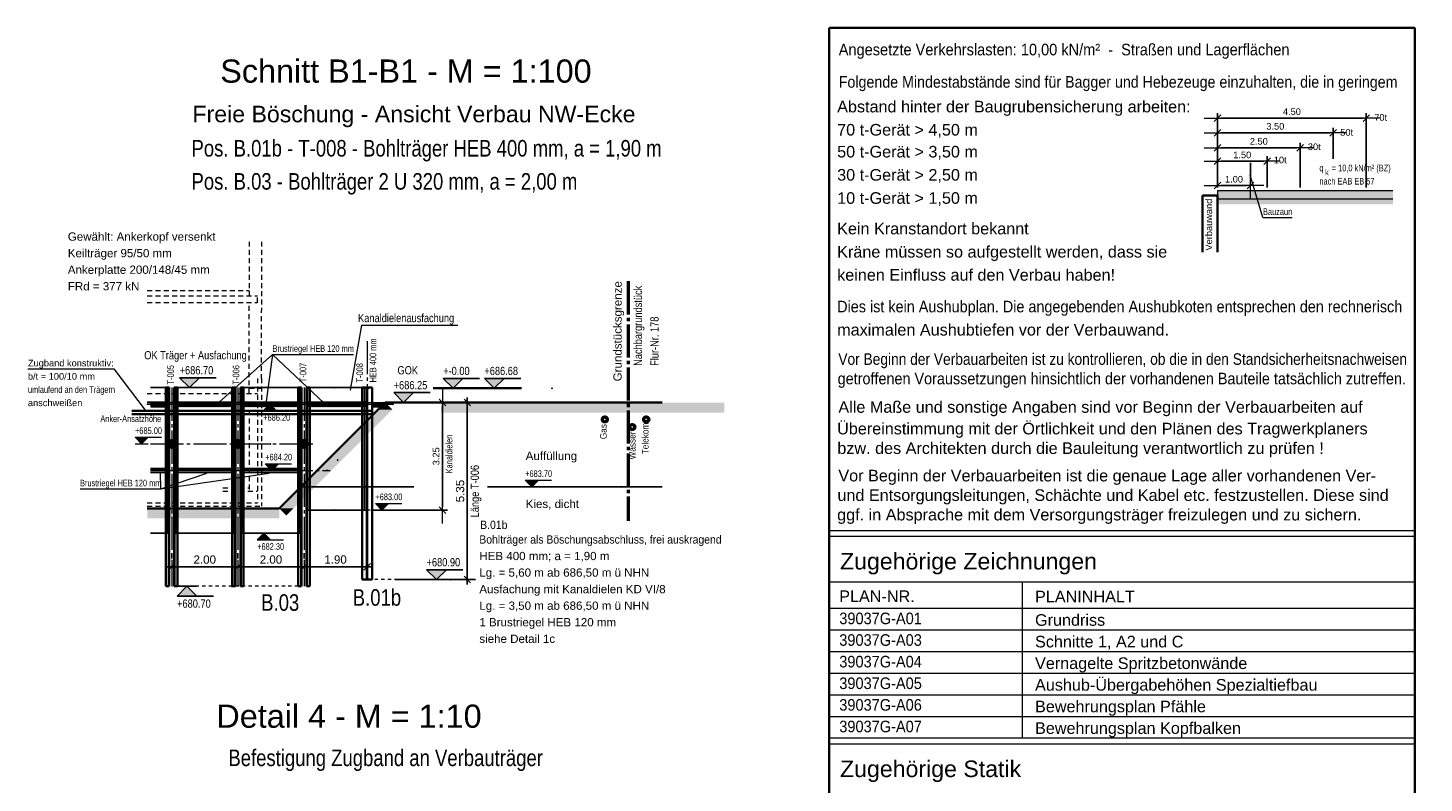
# Model space of a CAD drawing. Header units: metres. Extents: x 0 to 119, y 1 to 83.
# Tile 29 of 29: x 76 to 118, y 60 to 83. Entities that reach past the tile are written whole.
import ezdxf

# ---------------------------------------------------------------- set-up
doc = ezdxf.new("R2010")
doc.units = ezdxf.units.M
for name, pattern in [('ACHSE3', [1.25, 1, -0.1, 0.05, -0.1]), ('DURCHG', [0]), ('GESTR2', [0.25, 0.15, -0.1]), ('PUNKTE', [0.15, 0.05, -0.1])]:
    doc.linetypes.add(name, pattern=pattern)
for name, color, linetype in [('Anker', 7, 'Continuous'), ('Ausfachung', 7, 'Continuous'), ('Aushub', 7, 'Continuous'), ('Bodenprofil', 7, 'Continuous'), ('BPW', 7, 'Continuous'), ('BT-Verbau', 7, 'Continuous'), ('Gas', 7, 'Continuous'), ('Gel_nde', 7, 'Continuous'), ('GEOMETRIE', 7, 'Continuous'), ('Grundst_cksgrenze', 7, 'Continuous'), ('HILFPU', 7, 'Continuous'), ('MAKET', 7, 'Continuous'), ('Neubau', 7, 'Continuous'), ('Schriftfeld', 7, 'Continuous'), ('Telekom', 7, 'Continuous'), ('TEXTE', 7, 'Continuous'), ('Wasser', 7, 'Continuous')]:
    doc.layers.add(name, color=color, linetype=linetype)
doc.styles.add('Arial', font='arial.ttf')
doc.dimstyles.new('ISBSTRICH4E', dxfattribs={"dimtxt": 0.25, "dimasz": 0.1, "dimexe": 0.25, "dimexo": 1, "dimgap": 0.09, "dimtad": 1, "dimzin": 0, "dimdsep": 46, "dimtxsty": 'Arial', "dimblk": 'ID4', "dimblk1": 'ID4', "dimblk2": 'ID4', "dimsah": 1, "dimcen": 0.09, "dimdle": 0.15, "dimclrd": 7, "dimclre": 7, "dimclrt": 7, "dimazin": 0, "dimtfac": 1, "dimtdec": 4, "dimtix": 1, "dimtmove": 2, "dimatfit": 3, "dimfxl": 1, "dimtvp": 0.004, "dimtolj": 1, "dimtzin": 0, "dimarcsym": 0})
doc.dimstyles.new('ISBSTRICH6E', dxfattribs={"dimtxt": 0.2, "dimasz": 0.1, "dimexe": 0.15, "dimexo": 1.1, "dimgap": 0.09, "dimtad": 1, "dimzin": 0, "dimdsep": 46, "dimtxsty": 'Arial', "dimblk": 'ID6', "dimblk1": 'ID6', "dimblk2": 'ID6', "dimsah": 1, "dimcen": 0.09, "dimdle": 0.15, "dimclrd": 7, "dimclre": 7, "dimclrt": 7, "dimazin": 0, "dimtfac": 1, "dimtdec": 4, "dimtix": 1, "dimtmove": 2, "dimatfit": 3, "dimfxl": 1, "dimtvp": 0.005, "dimtolj": 1, "dimtzin": 0, "dimarcsym": 0})

# ---------------------------------------------------------------- blocks, each defined once
blk = doc.blocks.new('DIM77')
at = {"layer": 'MAKET', "color": 7, "linetype": 'DURCHG', "lineweight": 25}
for p, q in [((89.119, 72.397), (88.819, 72.697)), ((88.819, 72.697), (89.919, 72.697)), ((89.419, 72.697), (89.119, 72.397)), ((88.819, 72.397), (89.419, 72.397))]:
    blk.add_line(p, q, dxfattribs=at)
at = {"layer": 'MAKET', "color": 4}
blk.add_point((92.11, 72.397), dxfattribs=at)
blk = doc.blocks.new('DIM78')
at = {"layer": 'MAKET', "color": 7, "style": 'Arial', "width": 0.8}
blk.add_text('+-0.00', height=0.25, dxfattribs=at).set_placement((88.819, 72.797))
blk = doc.blocks.new('ID4')
at = {"color": 7, "linetype": 'DURCHG', "lineweight": 25}
for p, q in [((-1, -1), (1, 1)), ((1.5, 0), (-1, 0))]:
    blk.add_line(p, q, dxfattribs=at)
blk = doc.blocks.new('*D250')
at = {"layer": 'Defpoints', "color": 0}
for p in [(86.669, 71.967), (86.369, 66.617), (89.55, 66.617)]:
    blk.add_point(p, dxfattribs=at)
at = {"layer": 'MAKET', "color": 7, "lineweight": -2}
for p, q in [((87.669, 71.967), (89.8, 71.967)), ((89.55, 71.867), (89.55, 66.717)), ((87.369, 66.617), (89.8, 66.617))]:
    blk.add_line(p, q, dxfattribs=at)
at = {"layer": 'MAKET', "color": 7, "lineweight": -2, "xscale": 0.1, "yscale": 0.1, "zscale": 0.1}
for p, rotation in [((89.55, 71.967), 90), ((89.55, 66.617), 270)]:
    blk.add_blockref('ID4', p, dxfattribs=dict(at, rotation=rotation))
at = {"layer": 'MAKET', "color": 7, "insert": (89.332, 69.292), "char_height": 0.25, "attachment_point": 5, "rotation": 90, "style": 'Arial'}
blk.add_mtext('\\A1;5.35', dxfattribs=at)
blk = doc.blocks.new('ID6')
at = {"color": 3, "linetype": 'DURCHG', "lineweight": -3}
blk.add_line((-1, -1), (1, 1), dxfattribs=at)
at = {"color": 4, "linetype": 'DURCHG', "lineweight": 13}
blk.add_line((4, 0), (-1, 0), dxfattribs=at)
blk = doc.blocks.new('*D251')
at = {"layer": 'Defpoints', "color": 0}
for p in [(87.068, 71.967), (85.529, 68.717), (88.8, 68.717)]:
    blk.add_point(p, dxfattribs=at)
at = {"layer": 'MAKET', "color": 7, "lineweight": -2}
for p, q in [((88.168, 71.967), (88.95, 71.967)), ((88.8, 71.867), (88.8, 68.817)), ((86.629, 68.717), (88.95, 68.717))]:
    blk.add_line(p, q, dxfattribs=at)
at = {"layer": 'MAKET', "color": 7, "lineweight": -2, "xscale": 0.1, "yscale": 0.1, "zscale": 0.1}
for p, rotation in [((88.8, 71.967), 90), ((88.8, 68.717), 270)]:
    blk.add_blockref('ID6', p, dxfattribs=dict(at, rotation=rotation))
at = {"layer": 'MAKET', "color": 7, "insert": (88.607, 70.342), "char_height": 0.2, "attachment_point": 5, "rotation": 90, "style": 'Arial'}
blk.add_mtext('\\A1;3.25', dxfattribs=at)
blk = doc.blocks.new('DIM246')
at = {"layer": 'MAKET', "color": 7, "linetype": 'DURCHG', "lineweight": 18}
for p, q in [((83.398, 68.017), (83.198, 67.817)), ((83.198, 68.017), (83.598, 68.017)), ((83.598, 67.817), (83.398, 68.017)), ((83.198, 67.817), (83.998, 67.817))]:
    blk.add_line(p, q, dxfattribs=at)
at = {"layer": 'MAKET', "color": 4}
for p in [(87.308, 71.914), (83.597, 70.717), (85.308, 69.917), (94.207, 69.417), (85.529, 68.717), (83.515, 68.017)]:
    blk.add_point(p, dxfattribs=at)
blk = doc.blocks.new('DIM247')
at = {"layer": 'MAKET', "color": 7, "linetype": 'DURCHG', "lineweight": 18}
for p, q in [((86.971, 68.717), (86.771, 68.917)), ((86.771, 68.917), (87.571, 68.917)), ((87.171, 68.917), (86.971, 68.717)), ((86.771, 68.717), (87.171, 68.717))]:
    blk.add_line(p, q, dxfattribs=at)
at = {"layer": 'MAKET', "color": 7, "style": 'Arial', "width": 0.7}
blk.add_text('+682.30', height=0.2, dxfattribs=at).set_placement((83.198, 67.517))
blk = doc.blocks.new('DIM248')
at = {"layer": 'MAKET', "color": 7, "linetype": 'DURCHG', "lineweight": 18}
for p, q in [((91.497, 69.417), (91.297, 69.617)), ((91.297, 69.617), (92.097, 69.617)), ((91.297, 69.417), (91.697, 69.417)), ((91.697, 69.617), (91.497, 69.417))]:
    blk.add_line(p, q, dxfattribs=at)
at = {"layer": 'MAKET', "color": 7, "style": 'Arial', "width": 0.7}
blk.add_text('+683.00', height=0.2, dxfattribs=at).set_placement((86.771, 69.017))
blk = doc.blocks.new('DIM249')
at = {"layer": 'MAKET', "color": 7, "linetype": 'DURCHG', "lineweight": 18}
for p, q in [((83.64, 69.917), (83.44, 70.117)), ((83.44, 70.117), (84.24, 70.117)), ((83.84, 70.117), (83.64, 69.917)), ((83.44, 69.917), (83.84, 69.917))]:
    blk.add_line(p, q, dxfattribs=at)
at = {"layer": 'MAKET', "color": 7, "style": 'Arial', "width": 0.7}
blk.add_text('+683.70', height=0.2, dxfattribs=at).set_placement((91.297, 69.717))
blk = doc.blocks.new('DIM250')
at = {"layer": 'MAKET', "color": 7, "linetype": 'DURCHG', "lineweight": 18}
for p, q in [((79.707, 70.717), (79.507, 70.917)), ((79.507, 70.917), (80.307, 70.917)), ((79.907, 70.917), (79.707, 70.717)), ((79.507, 70.717), (79.907, 70.717))]:
    blk.add_line(p, q, dxfattribs=at)
at = {"layer": 'MAKET', "color": 7, "style": 'Arial', "width": 0.7}
blk.add_text('+684.20', height=0.2, dxfattribs=at).set_placement((83.44, 70.217))
blk = doc.blocks.new('DIM251')
at = {"layer": 'MAKET', "color": 7, "linetype": 'DURCHG', "lineweight": 18}
for p, q in [((83.581, 71.914), (83.381, 71.714)), ((83.381, 71.914), (83.781, 71.914)), ((83.781, 71.714), (83.581, 71.914)), ((83.381, 71.714), (84.181, 71.714))]:
    blk.add_line(p, q, dxfattribs=at)
at = {"layer": 'MAKET', "color": 7, "style": 'Arial', "width": 0.7}
blk.add_text('+685.00', height=0.2, dxfattribs=at).set_placement((79.507, 71.017))
blk = doc.blocks.new('DIM252')
at = {"layer": 'MAKET', "color": 7, "style": 'Arial', "width": 0.7}
blk.add_text('+686.20', height=0.2, dxfattribs=at).set_placement((83.381, 71.414))
blk = doc.blocks.new('DIM253')
at = {"layer": 'MAKET', "color": 7, "linetype": 'DURCHG', "lineweight": 25}
for p, q in [((81.078, 66.417), (80.778, 66.117)), ((80.778, 66.417), (81.378, 66.417)), ((81.378, 66.117), (81.078, 66.417)), ((80.778, 66.117), (81.878, 66.117))]:
    blk.add_line(p, q, dxfattribs=at)
at = {"layer": 'MAKET', "color": 4}
for p in [(85.529, 72.417), (86.56, 72.397), (91.379, 71.967), (82.427, 66.417), (89.05, 66.617)]:
    blk.add_point(p, dxfattribs=at)
blk = doc.blocks.new('DIM254')
at = {"layer": 'MAKET', "color": 7, "linetype": 'DURCHG', "lineweight": 25}
for p, q in [((88.617, 66.617), (88.317, 66.917)), ((88.317, 66.917), (89.417, 66.917)), ((88.917, 66.917), (88.617, 66.617)), ((88.317, 66.617), (88.917, 66.617))]:
    blk.add_line(p, q, dxfattribs=at)
at = {"layer": 'MAKET', "color": 7, "style": 'Arial', "width": 0.8}
blk.add_text('+680.70', height=0.25, dxfattribs=at).set_placement((80.778, 65.767))
blk = doc.blocks.new('DIM255')
at = {"layer": 'MAKET', "color": 7, "linetype": 'DURCHG', "lineweight": 25}
for p, q in [((87.624, 71.967), (87.324, 72.267)), ((87.324, 72.267), (88.424, 72.267)), ((87.924, 72.267), (87.624, 71.967)), ((87.324, 71.967), (87.924, 71.967))]:
    blk.add_line(p, q, dxfattribs=at)
at = {"layer": 'MAKET', "color": 7, "style": 'Arial', "width": 0.8}
blk.add_text('+680.90', height=0.25, dxfattribs=at).set_placement((88.317, 67.017))
blk = doc.blocks.new('DIM256')
at = {"layer": 'MAKET', "color": 7, "linetype": 'DURCHG', "lineweight": 25}
for p, q in [((90.365, 72.397), (90.065, 72.697)), ((90.065, 72.697), (91.165, 72.697)), ((90.665, 72.697), (90.365, 72.397)), ((90.065, 72.397), (90.665, 72.397))]:
    blk.add_line(p, q, dxfattribs=at)
at = {"layer": 'MAKET', "color": 7, "style": 'Arial', "width": 0.8}
blk.add_text('+686.25', height=0.25, dxfattribs=at).set_placement((87.324, 72.367))
blk = doc.blocks.new('DIM257')
at = {"layer": 'MAKET', "color": 7, "linetype": 'DURCHG', "lineweight": 25}
for p, q in [((81.155, 72.417), (80.855, 72.717)), ((80.855, 72.717), (81.955, 72.717)), ((81.455, 72.717), (81.155, 72.417)), ((80.855, 72.417), (81.455, 72.417))]:
    blk.add_line(p, q, dxfattribs=at)
at = {"layer": 'MAKET', "color": 7, "style": 'Arial', "width": 0.8}
blk.add_text('+686.68', height=0.25, dxfattribs=at).set_placement((90.065, 72.797))
blk = doc.blocks.new('DIM258')
at = {"layer": 'MAKET', "color": 7, "style": 'Arial', "width": 0.8}
blk.add_text('+686.70', height=0.25, dxfattribs=at).set_placement((80.855, 72.817))
blk = doc.blocks.new('*D296')
at = {"layer": 'Defpoints', "color": 0}
for p in [(86.519, 67.004), (84.615, 66.417), (86.519, 66.617)]:
    blk.add_point(p, dxfattribs=at)
at = {"layer": 'MAKET', "color": 7, "lineweight": -2}
for p, q in [((86.519, 67.617), (86.519, 67.254)), ((84.615, 67.417), (84.615, 67.254)), ((84.715, 67.004), (86.419, 67.004))]:
    blk.add_line(p, q, dxfattribs=at)
at = {"layer": 'MAKET', "color": 7, "lineweight": -2, "xscale": 0.1, "yscale": 0.1, "zscale": 0.1, "rotation": 180}
blk.add_blockref('ID4', (84.615, 67.004), dxfattribs=at)
at = {"layer": 'MAKET', "color": 7, "lineweight": -2, "xscale": 0.1, "yscale": 0.1, "zscale": 0.1}
blk.add_blockref('ID4', (86.519, 67.004), dxfattribs=at)
at = {"layer": 'MAKET', "color": 7, "insert": (85.567, 67.222), "char_height": 0.25, "attachment_point": 5, "style": 'Arial'}
blk.add_mtext('\\A1;1.90', dxfattribs=at)
blk = doc.blocks.new('*D297')
at = {"layer": 'Defpoints', "color": 0}
for p in [(84.615, 67.004), (82.615, 66.417), (84.615, 66.417)]:
    blk.add_point(p, dxfattribs=at)
at = {"layer": 'MAKET', "color": 7, "lineweight": -2}
for p, q in [((82.615, 67.417), (82.615, 67.254)), ((84.615, 67.417), (84.615, 67.254)), ((82.715, 67.004), (84.515, 67.004))]:
    blk.add_line(p, q, dxfattribs=at)
at = {"layer": 'MAKET', "color": 7, "lineweight": -2, "xscale": 0.1, "yscale": 0.1, "zscale": 0.1, "rotation": 180}
blk.add_blockref('ID4', (82.615, 67.004), dxfattribs=at)
at = {"layer": 'MAKET', "color": 7, "lineweight": -2, "xscale": 0.1, "yscale": 0.1, "zscale": 0.1}
blk.add_blockref('ID4', (84.615, 67.004), dxfattribs=at)
at = {"layer": 'MAKET', "color": 7, "insert": (83.615, 67.222), "char_height": 0.25, "attachment_point": 5, "style": 'Arial'}
blk.add_mtext('\\A1;2.00', dxfattribs=at)
blk = doc.blocks.new('*D298')
at = {"layer": 'Defpoints', "color": 0}
for p in [(82.615, 67.004), (80.615, 66.417), (82.615, 66.417)]:
    blk.add_point(p, dxfattribs=at)
at = {"layer": 'MAKET', "color": 7, "lineweight": -2}
for p, q in [((80.615, 67.417), (80.615, 67.254)), ((82.615, 67.417), (82.615, 67.254)), ((80.715, 67.004), (82.515, 67.004))]:
    blk.add_line(p, q, dxfattribs=at)
at = {"layer": 'MAKET', "color": 7, "lineweight": -2, "xscale": 0.1, "yscale": 0.1, "zscale": 0.1, "rotation": 180}
blk.add_blockref('ID4', (80.615, 67.004), dxfattribs=at)
at = {"layer": 'MAKET', "color": 7, "lineweight": -2, "xscale": 0.1, "yscale": 0.1, "zscale": 0.1}
blk.add_blockref('ID4', (82.615, 67.004), dxfattribs=at)
at = {"layer": 'MAKET', "color": 7, "insert": (81.615, 67.222), "char_height": 0.25, "attachment_point": 5, "style": 'Arial'}
blk.add_mtext('\\A1;2.00', dxfattribs=at)
blk = doc.blocks.new('*D307')
at = {"layer": 'Defpoints', "color": 0}
for p in [(116.719, 80.561), (112.219, 77.367), (116.719, 77.367)]:
    blk.add_point(p, dxfattribs=at)
at = {"layer": 'Schriftfeld', "color": 7, "lineweight": -2}
for p, q in [((112.219, 78.467), (112.219, 80.711)), ((116.719, 78.467), (116.719, 80.711)), ((112.319, 80.561), (116.619, 80.561))]:
    blk.add_line(p, q, dxfattribs=at)
at = {"layer": 'Schriftfeld', "color": 7, "lineweight": -2, "xscale": 0.1, "yscale": 0.1, "zscale": 0.1, "rotation": 180}
blk.add_blockref('ID6', (112.219, 80.561), dxfattribs=at)
at = {"layer": 'Schriftfeld', "color": 7, "lineweight": -2, "xscale": 0.1, "yscale": 0.1, "zscale": 0.1}
blk.add_blockref('ID6', (116.719, 80.561), dxfattribs=at)
at = {"layer": 'Schriftfeld', "color": 7, "insert": (114.469, 80.753), "char_height": 0.2, "attachment_point": 5, "style": 'Arial'}
blk.add_mtext('\\A1;4.50', dxfattribs=at)
blk = doc.blocks.new('*D308')
at = {"layer": 'Defpoints', "color": 0}
for p in [(115.719, 80.118), (115.719, 78.224), (112.219, 77.367)]:
    blk.add_point(p, dxfattribs=at)
at = {"layer": 'Schriftfeld', "color": 7, "lineweight": -2}
for p, q in [((112.219, 78.467), (112.219, 80.268)), ((115.719, 79.324), (115.719, 80.268)), ((112.319, 80.118), (115.619, 80.118))]:
    blk.add_line(p, q, dxfattribs=at)
at = {"layer": 'Schriftfeld', "color": 7, "lineweight": -2, "xscale": 0.1, "yscale": 0.1, "zscale": 0.1, "rotation": 180}
blk.add_blockref('ID6', (112.219, 80.118), dxfattribs=at)
at = {"layer": 'Schriftfeld', "color": 7, "lineweight": -2, "xscale": 0.1, "yscale": 0.1, "zscale": 0.1}
blk.add_blockref('ID6', (115.719, 80.118), dxfattribs=at)
at = {"layer": 'Schriftfeld', "color": 7, "insert": (113.969, 80.31), "char_height": 0.2, "attachment_point": 5, "style": 'Arial'}
blk.add_mtext('\\A1;3.50', dxfattribs=at)
blk = doc.blocks.new('*D309')
at = {"layer": 'Defpoints', "color": 0}
for p in [(114.719, 79.664), (112.219, 77.367), (114.719, 77.367)]:
    blk.add_point(p, dxfattribs=at)
at = {"layer": 'Schriftfeld', "color": 7, "lineweight": -2}
for p, q in [((112.219, 78.467), (112.219, 79.814)), ((114.719, 78.467), (114.719, 79.814)), ((112.319, 79.664), (114.619, 79.664))]:
    blk.add_line(p, q, dxfattribs=at)
at = {"layer": 'Schriftfeld', "color": 7, "lineweight": -2, "xscale": 0.1, "yscale": 0.1, "zscale": 0.1, "rotation": 180}
blk.add_blockref('ID6', (112.219, 79.664), dxfattribs=at)
at = {"layer": 'Schriftfeld', "color": 7, "lineweight": -2, "xscale": 0.1, "yscale": 0.1, "zscale": 0.1}
blk.add_blockref('ID6', (114.719, 79.664), dxfattribs=at)
at = {"layer": 'Schriftfeld', "color": 7, "insert": (113.469, 79.856), "char_height": 0.2, "attachment_point": 5, "style": 'Arial'}
blk.add_mtext('\\A1;2.50', dxfattribs=at)
blk = doc.blocks.new('*D310')
at = {"layer": 'Defpoints', "color": 0}
for p in [(113.719, 79.255), (112.219, 77.367), (113.719, 77.367)]:
    blk.add_point(p, dxfattribs=at)
at = {"layer": 'Schriftfeld', "color": 7, "lineweight": -2}
for p, q in [((112.219, 78.467), (112.219, 79.405)), ((113.719, 78.467), (113.719, 79.405)), ((112.319, 79.255), (113.619, 79.255))]:
    blk.add_line(p, q, dxfattribs=at)
at = {"layer": 'Schriftfeld', "color": 7, "lineweight": -2, "xscale": 0.1, "yscale": 0.1, "zscale": 0.1, "rotation": 180}
blk.add_blockref('ID6', (112.219, 79.255), dxfattribs=at)
at = {"layer": 'Schriftfeld', "color": 7, "lineweight": -2, "xscale": 0.1, "yscale": 0.1, "zscale": 0.1}
blk.add_blockref('ID6', (113.719, 79.255), dxfattribs=at)
at = {"layer": 'Schriftfeld', "color": 7, "insert": (112.969, 79.447), "char_height": 0.2, "attachment_point": 5, "style": 'Arial'}
blk.add_mtext('\\A1;1.50', dxfattribs=at)
blk = doc.blocks.new('*D311')
at = {"layer": 'Defpoints', "color": 0}
for p in [(113.219, 78.52), (113.219, 78.106), (112.219, 77.367)]:
    blk.add_point(p, dxfattribs=at)
at = {"layer": 'Schriftfeld', "color": 7, "lineweight": -2}
for p, q in [((113.219, 79.206), (113.219, 78.67)), ((112.219, 78.467), (112.219, 78.67)), ((112.319, 78.52), (113.119, 78.52))]:
    blk.add_line(p, q, dxfattribs=at)
at = {"layer": 'Schriftfeld', "color": 7, "lineweight": -2, "xscale": 0.1, "yscale": 0.1, "zscale": 0.1, "rotation": 180}
blk.add_blockref('ID6', (112.219, 78.52), dxfattribs=at)
at = {"layer": 'Schriftfeld', "color": 7, "lineweight": -2, "xscale": 0.1, "yscale": 0.1, "zscale": 0.1}
blk.add_blockref('ID6', (113.219, 78.52), dxfattribs=at)
at = {"layer": 'Schriftfeld', "color": 7, "insert": (112.719, 78.712), "char_height": 0.2, "attachment_point": 5, "style": 'Arial'}
blk.add_mtext('\\A1;1.00', dxfattribs=at)

msp = doc.modelspace()

# ---------------------------------------------------------------- hatches: boundary and pattern name
at = {"layer": 'Aushub'}
for points in [[(83.868, 68.767), (84.295, 68.767), (87.282, 71.753), (86.855, 71.753)], [(86.855, 71.753), (87.282, 71.753), (87.068, 71.967)], [(79.876, 68.465), (83.868, 68.465), (83.868, 68.767), (79.876, 68.767)], [(84.082, 68.553), (84.295, 68.767), (83.868, 68.767)]]:
    msp.add_hatch(color=7, dxfattribs=at).paths.add_polyline_path(points)
at = {"layer": 'Gel_nde'}
for points in [[(79.976, 71.815), (80.44, 71.815), (80.44, 71.967), (79.976, 71.967)], [(80.79, 71.815), (82.44, 71.815), (82.44, 71.967), (80.79, 71.967)], [(82.79, 71.815), (84.44, 71.815), (84.44, 71.967), (82.79, 71.967)], [(84.79, 71.815), (86.469, 71.815), (86.469, 71.967), (84.79, 71.967)], [(86.669, 71.815), (87.068, 71.815), (87.068, 71.967), (86.669, 71.967)], [(88.75, 71.665), (97.32, 71.665), (97.32, 71.967), (88.75, 71.967)]]:
    msp.add_hatch(color=7, dxfattribs=at).paths.add_polyline_path(points)
at = {"layer": 'MAKET'}
for points in [[(81.155, 72.417), (81.455, 72.717), (80.855, 72.717)], [(89.119, 72.397), (89.419, 72.697), (88.819, 72.697)], [(90.365, 72.397), (90.665, 72.697), (90.065, 72.697)], [(87.624, 71.967), (87.924, 72.267), (87.324, 72.267)], [(83.381, 71.714), (83.781, 71.714), (83.581, 71.914)], [(79.707, 70.717), (79.907, 70.917), (79.507, 70.917)], [(83.64, 69.917), (83.84, 70.117), (83.44, 70.117)], [(91.497, 69.417), (91.697, 69.617), (91.297, 69.617)], [(86.971, 68.717), (87.171, 68.917), (86.771, 68.917)], [(83.198, 67.817), (83.598, 67.817), (83.398, 68.017)], [(88.617, 66.617), (88.917, 66.917), (88.317, 66.917)], [(80.778, 66.117), (81.378, 66.117), (81.078, 66.417)]]:
    msp.add_hatch(color=7, dxfattribs=at).paths.add_polyline_path(points)
at = {"layer": 'Schriftfeld'}
for points in [[(112.219, 78.106), (117.524, 78.106), (117.524, 78.36), (112.219, 78.36)], [(112.219, 77.954), (117.524, 77.954), (117.524, 78.106), (112.219, 78.106)]]:
    msp.add_hatch(color=7, dxfattribs=at).paths.add_polyline_path(points)

# ---------------------------------------------------------------- linework, layer by layer
at = {"layer": 'Anker', "color": 7, "linetype": 'ACHSE3', "lineweight": 18}
msp.add_line((79.976, 70.717), (84.907, 70.717), dxfattribs=at)
at = {"layer": 'Anker', "color": 7, "linetype": 'DURCHG', "lineweight": 70}
for centre in [(80.615, 70.717), (82.615, 70.717), (84.615, 70.717)]:
    msp.add_circle(centre, 0.075, dxfattribs=at)
at = {"layer": 'Ausfachung', "color": 7, "linetype": 'DURCHG', "lineweight": 25}
for p, q in [((80.5, 72.417), (79.976, 72.417)), ((80.5, 72.417), (80.5, 68.017)), ((80.73, 72.417), (80.73, 68.017)), ((82.5, 72.417), (82.5, 68.017)), ((82.73, 72.417), (82.73, 68.017)), ((84.5, 72.417), (84.5, 68.017)), ((84.72, 72.417), (84.72, 68.717)), ((86.439, 72.417), (86.439, 68.717)), ((79.976, 71.974), (80.5, 71.974)), ((79.976, 71.917), (80.5, 71.917)), ((79.976, 71.91), (80.5, 71.91)), ((79.976, 71.854), (80.5, 71.854)), ((80.73, 71.974), (82.5, 71.974)), ((80.73, 71.917), (82.5, 71.917)), ((80.73, 71.91), (82.5, 71.91)), ((80.73, 71.854), (82.5, 71.854)), ((82.73, 71.974), (84.5, 71.974)), ((82.73, 71.917), (84.5, 71.917)), ((82.73, 71.91), (84.5, 71.91)), ((82.73, 71.854), (84.5, 71.854)), ((84.72, 71.974), (86.539, 71.974)), ((84.72, 71.917), (86.539, 71.917)), ((84.72, 71.91), (86.539, 71.91)), ((84.72, 71.854), (86.539, 71.854)), ((79.976, 69.977), (80.5, 69.977)), ((79.976, 69.92), (80.5, 69.92)), ((79.976, 69.914), (80.5, 69.914)), ((79.976, 69.857), (80.5, 69.857)), ((80.73, 69.977), (82.5, 69.977)), ((80.73, 69.92), (82.5, 69.92)), ((80.73, 69.914), (82.5, 69.914)), ((80.73, 69.857), (82.5, 69.857)), ((82.73, 69.977), (84.5, 69.977)), ((82.73, 69.92), (84.5, 69.92)), ((82.73, 69.914), (84.5, 69.914)), ((82.73, 69.857), (84.5, 69.857)), ((84.72, 68.717), (86.539, 68.717)), ((80.5, 68.017), (79.976, 68.017)), ((82.5, 68.017), (80.73, 68.017)), ((84.5, 68.017), (82.73, 68.017))]:
    msp.add_line(p, q, dxfattribs=at)
at = {"layer": 'Ausfachung', "color": 7, "linetype": 'ACHSE3', "lineweight": 18}
for p, q in [((79.866, 71.914), (87.308, 71.914)), ((79.976, 71.914), (85.408, 71.914)), ((79.976, 69.917), (84.526, 69.917)), ((79.976, 69.917), (85.408, 69.917))]:
    msp.add_line(p, q, dxfattribs=at)
at = {"layer": 'Aushub', "color": 7, "linetype": 'DURCHG', "lineweight": 35}
for p in [(87.068, 71.967), (79.876, 68.767)]:
    msp.add_line(p, (83.868, 68.767), dxfattribs=at)
at = {"layer": 'Bodenprofil', "color": 84, "linetype": 'DURCHG', "lineweight": 25}
for p, q in [((84.518, 69.417), (87.929, 69.417)), ((90.155, 69.417), (95.44, 69.417))]:
    msp.add_line(p, q, dxfattribs=at)
at = {"layer": 'BPW', "color": 8, "linetype": 'DURCHG', "lineweight": 9}
msp.add_line((79.876, 71.967), (87.318, 71.967), dxfattribs=at)
at = {"layer": 'BPW', "color": 7, "linetype": 'DURCHG', "lineweight": 35}
msp.add_line((95.44, 71.967), (87.068, 71.967), dxfattribs=at)
at = {"layer": 'BT-Verbau', "color": 7, "linetype": 'ACHSE3', "lineweight": 18}
for p, q in [((86.519, 73.823), (86.519, 66.617)), ((80.615, 72.417), (80.615, 66.417)), ((82.615, 72.417), (82.615, 66.417)), ((84.615, 72.417), (84.615, 66.417))]:
    msp.add_line(p, q, dxfattribs=at)
at = {"layer": 'BT-Verbau', "color": 7, "linetype": 'DURCHG', "lineweight": 35}
for p, q in [((80.44, 72.417), (80.44, 66.417)), ((80.44, 72.417), (80.54, 72.417)), ((80.526, 72.417), (80.526, 66.417)), ((80.54, 72.417), (80.54, 66.417)), ((80.69, 72.417), (80.69, 66.417)), ((80.79, 72.417), (80.69, 72.417)), ((80.704, 72.417), (80.704, 66.417)), ((80.79, 72.417), (80.79, 66.417)), ((82.44, 72.417), (82.44, 66.417)), ((82.44, 72.417), (82.54, 72.417)), ((82.526, 72.417), (82.526, 66.417)), ((82.54, 72.417), (82.54, 66.417)), ((82.69, 72.417), (82.69, 66.417)), ((82.79, 72.417), (82.69, 72.417)), ((82.704, 72.417), (82.704, 66.417)), ((82.79, 72.417), (82.79, 66.417)), ((84.44, 72.417), (84.44, 66.417)), ((84.44, 72.417), (84.54, 72.417)), ((84.526, 72.417), (84.526, 66.417)), ((84.54, 72.417), (84.54, 66.417)), ((84.69, 72.417), (84.69, 66.417)), ((84.79, 72.417), (84.69, 72.417)), ((84.704, 72.417), (84.704, 66.417)), ((84.79, 72.417), (84.79, 66.417)), ((86.369, 72.417), (86.369, 66.617)), ((86.669, 72.417), (86.369, 72.417)), ((86.513, 72.417), (86.513, 66.617)), ((86.526, 72.417), (86.526, 66.617)), ((86.669, 72.417), (86.669, 66.617)), ((80.44, 66.417), (80.54, 66.417)), ((80.79, 66.417), (80.69, 66.417)), ((82.44, 66.417), (82.54, 66.417)), ((82.79, 66.417), (82.69, 66.417)), ((84.44, 66.417), (84.54, 66.417)), ((84.79, 66.417), (84.69, 66.417)), ((86.669, 66.617), (86.369, 66.617))]:
    msp.add_line(p, q, dxfattribs=at)
at = {"layer": 'BT-Verbau', "color": 7, "linetype": 'DURCHG', "lineweight": 25}
for p, q in [((82.5, 72.417), (80.73, 72.417)), ((84.5, 72.417), (82.73, 72.417)), ((86.539, 72.417), (84.72, 72.417))]:
    msp.add_line(p, q, dxfattribs=at)
at = {"layer": 'Gas', "color": 20, "linetype": 'DURCHG', "lineweight": 50}
msp.add_circle((93.705, 71.457), 0.075, dxfattribs=at)
at = {"layer": 'GEOMETRIE', "color": 7, "linetype": 'DURCHG', "lineweight": 35}
for p, q in [((86.669, 71.715), (79.414, 71.715)), ((86.669, 71.615), (79.414, 71.615))]:
    msp.add_line(p, q, dxfattribs=at)
at = {"layer": 'GEOMETRIE', "color": 7, "linetype": 'PUNKTE', "lineweight": 18}
for p, q in [((88.6, 68.717), (86.439, 68.717)), ((84.44, 66.417), (80.615, 66.417)), ((89.05, 66.617), (86.669, 66.617))]:
    msp.add_line(p, q, dxfattribs=at)
at = {"layer": 'Grundst_cksgrenze', "color": 54, "linetype": 'ACHSE3', "lineweight": 50}
msp.add_line((94.408, 75.629), (94.408, 68.389), dxfattribs=at)
at = {"layer": 'HILFPU', "color": 4}
for p in [(86.439, 71.92), (86.439, 71.917), (86.439, 71.914), (86.369, 71.268), (85.629, 70.228), (80.79, 69.588), (82.79, 69.588), (84.79, 69.588)]:
    msp.add_point(p, dxfattribs=at)
at = {"layer": 'Neubau', "color": 7, "linetype": 'GESTR2', "lineweight": 18}
for p, q in [((82.958, 76.826), (82.958, 75.187)), ((83.326, 76.826), (83.323, 72.697)), ((79.876, 75.187), (83.208, 75.187)), ((83.208, 74.987), (83.208, 75.187)), ((79.876, 74.987), (83.208, 74.987)), ((82.958, 72.237), (82.958, 74.987)), ((83.208, 72.697), (83.208, 68.937)), ((79.876, 72.237), (83.208, 72.237)), ((82.958, 72.397), (83.323, 72.397)), ((79.876, 71.987), (83.208, 71.987)), ((82.958, 71.987), (82.958, 69.287)), ((82.165, 69.287), (83.208, 69.287)), ((79.876, 68.937), (83.208, 68.937))]:
    msp.add_line(p, q, dxfattribs=at)
at = {"layer": 'Neubau', "color": 8, "linetype": 'GESTR2', "lineweight": 9}
for p, q in [((79.876, 75.347), (82.958, 75.347)), ((83.328, 72.697), (83.328, 68.837)), ((82.165, 69.387), (82.958, 69.387)), ((79.876, 68.837), (83.328, 68.837))]:
    msp.add_line(p, q, dxfattribs=at)
at = {"layer": 'Neubau', "color": 7, "linetype": 'DURCHG', "lineweight": 35}
msp.add_line((91.184, 72.397), (88.519, 72.397), dxfattribs=at)
at = {"layer": 'Schriftfeld', "color": 7, "linetype": 'DURCHG', "lineweight": 35}
for p, q in [((100.489, 0.544), (100.489, 83.283)), ((118.189, 83.283), (100.491, 83.283)), ((118.189, 83.283), (118.189, 0.544)), ((111.769, 76.509), (111.769, 78.224)), ((112.219, 78.224), (111.769, 78.224)), ((112.219, 76.509), (112.219, 78.224))]:
    msp.add_line(p, q, dxfattribs=at)
at = {"layer": 'Schriftfeld', "color": 7, "linetype": 'DURCHG', "lineweight": 18}
for p, q in [((113.219, 78.106), (113.219, 79.211)), ((113.596, 77.559), (113.209, 78.831)), ((117.524, 78.36), (112.219, 78.36)), ((112.219, 78.36), (112.219, 78.106)), ((117.524, 78.106), (112.219, 78.106)), ((113.596, 77.559), (114.476, 77.559)), ((100.49, 68.096), (118.19, 68.096)), ((118.191, 67.923), (100.491, 67.923)), ((100.491, 66.547), (118.19, 66.547)), ((106.324, 61.833), (106.324, 66.547)), ((100.491, 65.752), (118.19, 65.752)), ((100.491, 65.099), (118.19, 65.099)), ((100.491, 64.446), (118.19, 64.446)), ((100.491, 63.793), (118.19, 63.793)), ((100.491, 63.139), (118.19, 63.139)), ((100.491, 62.486), (118.19, 62.486)), ((100.491, 61.833), (118.19, 61.833)), ((100.491, 61.66), (118.19, 61.66))]:
    msp.add_line(p, q, dxfattribs=at)
at = {"layer": 'Schriftfeld', "color": 4}
msp.add_point((100.491, 83.017), dxfattribs=at)
at = {"layer": 'Telekom', "color": 84, "linetype": 'DURCHG', "lineweight": 50}
msp.add_circle((94.956, 71.457), 0.075, dxfattribs=at)
at = {"layer": 'TEXTE', "color": 7, "linetype": 'DURCHG', "lineweight": 18}
for p, q in [((86.348, 74.301), (86.013, 72.337)), ((86.348, 74.301), (89.265, 74.301)), ((83.663, 73.422), (82.05, 71.98)), ((83.663, 73.422), (83.471, 71.996)), ((83.663, 73.422), (85.225, 71.95)), ((83.663, 73.422), (86.107, 73.422)), ((76.27, 72.983), (78.87, 72.983)), ((78.87, 72.983), (79.845, 71.697)), ((80.291, 69.359), (80.273, 69.866)), ((80.291, 69.359), (81.68, 69.83)), ((80.291, 69.359), (83.565, 69.83)), ((77.846, 69.359), (80.291, 69.359))]:
    msp.add_line(p, q, dxfattribs=at)
at = {"layer": 'Wasser', "color": 5, "linetype": 'DURCHG', "lineweight": 50}
msp.add_circle((94.534, 71.226), 0.075, dxfattribs=at)

# ---------------------------------------------------------------- block references
for name in ['DIM257', 'DIM258', 'DIM78', 'DIM256', 'DIM77', 'DIM253', 'DIM255', 'DIM251', 'DIM246', 'DIM252', 'DIM250', 'DIM249', 'DIM248', 'DIM247', 'DIM254']:
    msp.add_blockref(name, (0, 0))

# ---------------------------------------------------------------- texts
at = {"layer": 'Bodenprofil', "color": 84, "style": 'Arial'}
for s, p in [('Auffüllung', (91.314, 70.231)), ('Kies, dicht', (91.314, 68.779))]:
    msp.add_text(s, height=0.25, dxfattribs=at).set_placement(p)
at = {"layer": 'Gas', "color": 20, "style": 'Arial', "width": 0.89}
msp.add_text('Gas', height=0.2, rotation=90, dxfattribs=at).set_placement((93.762, 70.859))
at = {"layer": 'Gel_nde', "color": 7, "style": 'Arial', "width": 0.8}
msp.add_text('GOK', height=0.25, dxfattribs=at).set_placement((87.439, 72.817))
at = {"layer": 'Grundst_cksgrenze', "color": 89, "style": 'Arial'}
msp.add_text('Grundstücksgrenze', height=0.25, rotation=90, dxfattribs=at).set_placement((94.214, 72.607))
at = {"layer": 'MAKET', "color": 7, "style": 'Arial'}
for s, height, width, p in [('Kanaldielen', 0.2, 0.7, (89.1, 69.827)), ('Länge T-006', 0.25, 0.8, (89.9, 68.497))]:
    msp.add_text(s, height=height, rotation=90, dxfattribs=dict(at, width=width)).set_placement(p)
at = {"layer": 'Schriftfeld', "color": 7, "style": 'Arial'}
for s, height, width, p in [('Angesetzte Verkehrslasten: 10,00 kN/m²  -  Straßen und Lagerflächen', 0.35, 0.9, (100.775, 82.455)), ('Folgende Mindestabstände sind für Bagger und Hebezeuge einzuhalten, die in geringem', 0.35, 0.88, (100.775, 81.478)), ('q    = 10,0 kN/m² (BZ)', 0.2, 0.8, (115.301, 78.952)), ('k', 0.18, 0.8, (115.471, 78.831)), ('nach EAB EB 57', 0.2, 0.8, (115.301, 78.552)), ('Bauzaun', 0.2, 0.8, (113.596, 77.634)), ('Dies ist kein Aushubplan. Die angegebenden Aushubkoten entsprechen den rechnerisch', 0.35, 0.89, (100.727, 74.691)), ('Vor Beginn der Verbauarbeiten ist zu kontrollieren, ob die in den Standsicherheitsnachweisen', 0.35, 0.85, (100.762, 73.105)), ('getroffenen Voraussetzungen hinsichtlich der vorhandenen Bauteile tatsächlich zutreffen.', 0.35, 0.89, (100.742, 72.516)), ('39037G-A01', 0.35, 0.9, (100.791, 65.27)), ('39037G-A03', 0.35, 0.9, (100.791, 64.617)), ('39037G-A04', 0.35, 0.9, (100.791, 63.964)), ('39037G-A05', 0.35, 0.9, (100.791, 63.311)), ('39037G-A06', 0.35, 0.9, (100.791, 62.658)), ('39037G-A07', 0.35, 0.9, (100.791, 62.005))]:
    msp.add_text(s, height=height, dxfattribs=dict(at, width=width)).set_placement(p)
for s, height, p in [('Abstand hinter der Baugrubensicherung arbeiten:', 0.35, (100.727, 80.732)), ('70t', 0.2, (116.959, 80.477)), ('70 t-Gerät > 4,50 m', 0.35, (100.727, 80.032)), ('50t', 0.2, (115.93, 80.029)), ('30t', 0.2, (114.951, 79.593)), ('50 t-Gerät > 3,50 m', 0.35, (100.727, 79.37)), ('10t', 0.2, (113.922, 79.194)), ('30 t-Gerät > 2,50 m', 0.35, (100.727, 78.67)), ('10 t-Gerät > 1,50 m', 0.35, (100.727, 77.97)), ('Kein Kranstandort bekannt', 0.35, (100.727, 77.047)), ('maximalen Aushubtiefen vor der Verbauwand.', 0.35, (100.727, 73.991)), ('Alle Maße und sonstige Angaben sind vor Beginn der Verbauarbeiten auf', 0.35, (100.764, 71.657)), ('Übereinstimmung mit der Örtlichkeit und den Plänen des Tragwerkplaners', 0.35, (100.726, 71.004)), ('bzw. des Architekten durch die Bauleitung verantwortlich zu prüfen !', 0.35, (100.732, 70.414)), ('Vor Beginn der Verbauarbeiten ist die genaue Lage aller vorhandenen Ver-', 0.35, (100.763, 69.584)), ('und Entsorgungsleitungen, Schächte und Kabel etc. festzustellen. Diese sind', 0.35, (100.734, 68.994)), ('ggf. in Absprache mit dem Versorgungsträger freizulegen und zu sichern.', 0.35, (100.727, 68.405)), ('Zugehörige Zeichnungen', 0.5, (100.813, 66.923)), ('PLAN-NR.', 0.35, (100.789, 65.94)), ('PLANINHALT', 0.35, (106.707, 65.929)), ('Grundriss', 0.35, (106.707, 65.222)), ('Schnitte 1, A2 und C', 0.35, (106.707, 64.569)), ('Vernagelte Spritzbetonwände', 0.35, (106.707, 63.916)), ('Aushub-Übergabehöhen Spezialtiefbau', 0.35, (106.707, 63.262)), ('Detail 4 - M = 1:10', 0.7, (81.966, 62.142)), ('Bewehrungsplan Pfähle', 0.35, (106.707, 62.609)), ('Bewehrungsplan Kopfbalken', 0.35, (106.707, 61.956)), ('Zugehörige Statik', 0.5, (100.813, 60.651))]:
    msp.add_text(s, height=height, dxfattribs=at).set_placement(p)
msp.add_text('Verbauwand', height=0.2, rotation=90, dxfattribs=at).set_placement((112.059, 76.557))
at = {"layer": 'Schriftfeld', "color": 1, "style": 'Arial'}
for s, p in [('Kräne müssen so aufgestellt werden, dass sie', (100.727, 76.347)), ('keinen Einfluss auf den Verbau haben!', (100.727, 75.647))]:
    msp.add_text(s, height=0.35, dxfattribs=at).set_placement(p)
at = {"layer": 'Schriftfeld', "color": 54, "style": 'Arial', "width": 0.8}
msp.add_text('Befestigung Zugband an Verbauträger', height=0.5, dxfattribs=at).set_placement((82.329, 60.983))
at = {"layer": 'Telekom', "color": 84, "style": 'Arial', "width": 0.89}
msp.add_text('Telekom', height=0.2, rotation=90, dxfattribs=at).set_placement((95.026, 70.403))
at = {"layer": 'TEXTE', "color": 7, "style": 'Arial'}
for s, height, p in [('Schnitt B1-B1 - M = 1:100', 0.7, (82.083, 81.63)), ('Freie Böschung - Ansicht Verbau NW-Ecke', 0.5, (81.242, 80.433)), ('Gewählt: Ankerkopf versenkt', 0.25, (77.476, 76.855)), ('Keilträger 95/50 mm', 0.25, (77.476, 76.355)), ('Ankerplatte 200/148/45 mm', 0.25, (77.476, 75.855)), ('FRd = 377 kN', 0.25, (77.476, 75.355)), ('Zugband konstruktiv:', 0.2, (76.27, 73.058)), ('b/t = 100/10 mm', 0.2, (76.27, 72.658)), ('anschweißen', 0.2, (76.27, 71.858)), ('HEB 400 mm; a = 1,90 m', 0.25, (89.913, 67.205)), ('Lg. = 5,60 m ab 686,50 m ü NHN', 0.25, (89.913, 66.705)), ('Ausfachung mit Kanaldielen KD VI/8', 0.25, (89.913, 66.205)), ('Lg. = 3,50 m ab 686,50 m ü NHN', 0.25, (89.913, 65.705)), ('1 Brustriegel HEB 120 mm', 0.25, (89.913, 65.205)), ('siehe Detail 1c', 0.25, (89.913, 64.705))]:
    msp.add_text(s, height=height, dxfattribs=at).set_placement(p)
at = {"layer": 'TEXTE', "color": 54, "style": 'Arial', "width": 0.8}
for s, p in [('Pos. B.01b - T-008 - Bohlträger HEB 400 mm, a = 1,90 m', (81.214, 79.398)), ('Pos. B.03 - Bohlträger 2 U 320 mm, a = 2,00 m', (81.214, 78.398)), ('B.01b', (86.089, 65.827)), ('B.03', (83.321, 65.675))]:
    msp.add_text(s, height=0.5, dxfattribs=at).set_placement(p)
at = {"layer": 'TEXTE', "color": 7, "style": 'Arial', "width": 0.8}
for s, height, p in [('Nachbargrundstück', 0.25, (94.83, 73.073)), ('Flur-Nr. 178', 0.25, (95.33, 73.073)), ('HEB 400 mm', 0.2, (86.798, 72.573)), ('T-005', 0.2, (80.682, 72.513)), ('T-006', 0.2, (82.66, 72.513)), ('T-007', 0.2, (84.683, 72.582)), ('T-008', 0.2, (86.398, 72.573))]:
    msp.add_text(s, height=height, rotation=90, dxfattribs=at).set_placement(p)
at = {"layer": 'TEXTE', "color": 7, "style": 'Arial'}
for s, height, width, p in [('Kanaldielenausfachung', 0.25, 0.8, (86.248, 74.395)), ('OK Träger + Ausfachung', 0.25, 0.8, (79.786, 73.271)), ('Brustriegel HEB 120 mm', 0.2, 0.8, (83.663, 73.497)), ('umlaufend an den Trägern', 0.2, 0.8, (76.27, 72.258)), ('Anker-Ansatzhöhe', 0.2, 0.8, (78.46, 71.377)), ('Brustriegel HEB 120 mm', 0.2, 0.8, (77.846, 69.434)), ('B.01b', 0.25, 0.9, (89.94, 68.146)), ('Bohlträger als Böschungsabschluss, frei auskragend', 0.25, 0.9, (89.913, 67.705))]:
    msp.add_text(s, height=height, dxfattribs=dict(at, width=width)).set_placement(p)
at = {"layer": 'Wasser', "color": 5, "style": 'Arial', "width": 0.89}
msp.add_text('Wasser', height=0.2, rotation=90, dxfattribs=at).set_placement((94.634, 70.247))

# ---------------------------------------------------------------- dimensions: what is measured, and where the dimension line sits
at = {"layer": 'MAKET'}
for base, p1, p2, dimstyle, picture, middle in [((88.8, 68.717), (87.068, 71.967), (85.529, 68.717), 'ISBSTRICH6E', '*D251', (88.607, 70.342)), ((89.55, 66.617), (86.669, 71.967), (86.369, 66.617), 'ISBSTRICH4E', '*D250', (89.332, 69.292))]:
    dim = msp.add_linear_dim(base=base, p1=p1, p2=p2, angle=90, dimstyle=dimstyle, override={"dimasz": 0.1}, dxfattribs=at)
    dim.commit()
    dim.dimension.update_dxf_attribs({"geometry": picture, "text_midpoint": middle})
for base, p1, p2, picture, middle in [((86.519, 67.004), (84.615, 66.417), (86.519, 66.617), '*D296', (85.567, 67.222)), ((82.615, 67.004), (80.615, 66.417), (82.615, 66.417), '*D298', (81.615, 67.222)), ((84.615, 67.004), (82.615, 66.417), (84.615, 66.417), '*D297', (83.615, 67.222))]:
    dim = msp.add_linear_dim(base=base, p1=p1, p2=p2, dimstyle='ISBSTRICH4E', override={"dimasz": 0.1}, dxfattribs=at)
    dim.commit()
    dim.dimension.update_dxf_attribs({"geometry": picture, "text_midpoint": middle})
at = {"layer": 'Schriftfeld'}
for base, p2, picture, middle in [((116.719, 80.561), (116.719, 77.367), '*D307', (114.469, 80.753)), ((115.719, 80.118), (115.719, 78.224), '*D308', (113.969, 80.31)), ((114.719, 79.664), (114.719, 77.367), '*D309', (113.469, 79.856)), ((113.719, 79.255), (113.719, 77.367), '*D310', (112.969, 79.447)), ((113.219, 78.52), (113.219, 78.106), '*D311', (112.719, 78.712))]:
    dim = msp.add_linear_dim(base=base, p1=(112.219, 77.367), p2=p2, dimstyle='ISBSTRICH6E', override={"dimasz": 0.1}, dxfattribs=at)
    dim.commit()
    dim.dimension.update_dxf_attribs({"geometry": picture, "text_midpoint": middle})

doc.saveas('drawing.dxf')
